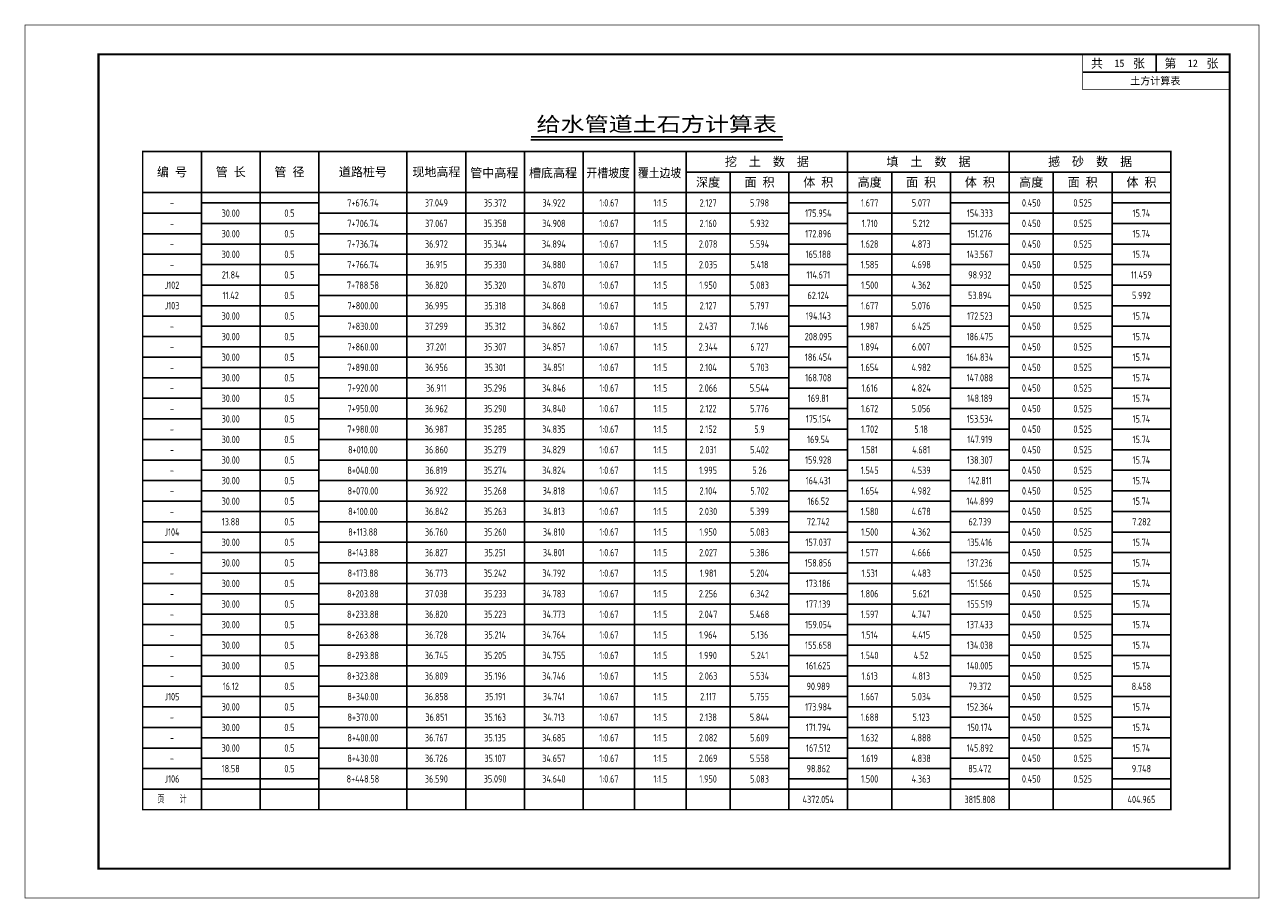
# Model space of a CAD drawing. Extents: x 336 to 6917, y 1189 to 1487.
# Tile 12 of 15: x 5176 to 5597, y 1189 to 1487. Entities that reach past the tile are written whole.
import ezdxf
from ezdxf.enums import TextEntityAlignment as Align

# ---------------------------------------------------------------- set-up
doc = ezdxf.new("R2010")
doc.units = 0
doc.layers.get('0').update_dxf_attribs({"linetype": 'CONTINUOUS'})
for name, color, linetype in [('土方_图框', 7, 'CONTINUOUS'), ('土方_土方表', 5, 'CONTINUOUS'), ('土方_土方表文字', 7, 'CONTINUOUS')]:
    doc.layers.add(name, color=color, linetype=linetype)
doc.styles.add('gpshz', font='tssdeng.shx', dxfattribs={"width": 0.7, "height": 2.5, "bigfont": 'hztxt.shx'})
doc.styles.add('仿宋_GB2312', font='txt', dxfattribs={"width": 0.7, "height": 3})
doc.styles.add('宋体', font='txt')

# ---------------------------------------------------------------- blocks, each defined once
blk = doc.blocks.new('tkx_jb')
at = {"color": 0, "linetype": 'ByBlock', "lineweight": -2}
for p, q in [((-50, 0), (0, 0)), ((-25, 0), (-25, -6)), ((-50, -6), (0, -6))]:
    blk.add_line(p, q, dxfattribs=at)
at = {"color": 0, "linetype": 'ByBlock', "lineweight": -2, "const_width": 0.25}
blk.add_lwpolyline([(0, 0), (0, -12), (-50, -12), (-50, 0)], dxfattribs=at)
at = {"color": 0, "linetype": 'ByBlock', "lineweight": -2, "style": '宋体'}
for s, p in [('共     张', (-47.19, -4.55)), ('第     张', (-22.19, -4.55))]:
    blk.add_text(s, height=3, dxfattribs=at).set_placement(p)
for tag, p in [('COUNT', (-37.5, -3)), ('PAGE', (-12.5, -3)), ('NAME', (-25.27, -8.99))]:
    blk.add_attdef(tag, text='', height=2.5, dxfattribs=at).set_placement(p, align=Align.MIDDLE_CENTER)
blk = doc.blocks.new('gsv_tfb')
at = {"color": 7, "linetype": 'ByBlock', "lineweight": -2}
blk.add_line((132.17, 227.99), (217.93, 227.99), dxfattribs=at)
at = {"color": 5, "linetype": 'ByBlock', "lineweight": -2}
for p, q in [((20, 224), (20, 0)), ((40, 224), (40, 0)), ((60, 224), (60, 0)), ((90, 224), (90, 0)), ((110, 224), (110, 0)), ((130, 224), (130, 0)), ((150, 224), (150, 0)), ((167.5, 224), (167.5, 0)), ((185, 224), (185, 0)), ((240, 224), (240, 0)), ((295, 224), (295, 0)), ((350, 217), (185, 217)), ((200, 217), (200, 0)), ((220, 217), (220, 0)), ((255, 217), (255, 0)), ((275, 217), (275, 0)), ((310, 217), (310, 0)), ((330, 217), (330, 0)), ((350, 210), (0, 210)), ((60, 206.5), (20, 206.5)), ((240, 206.5), (220, 206.5)), ((295, 206.5), (275, 206.5)), ((350, 206.5), (330, 206.5)), ((20, 203), (0, 203)), ((220, 203), (60, 203)), ((275, 203), (240, 203)), ((330, 203), (295, 203)), ((60, 199.5), (20, 199.5)), ((240, 199.5), (220, 199.5)), ((295, 199.5), (275, 199.5)), ((350, 199.5), (330, 199.5)), ((20, 196), (0, 196)), ((220, 196), (60, 196)), ((275, 196), (240, 196)), ((330, 196), (295, 196)), ((60, 192.5), (20, 192.5)), ((240, 192.5), (220, 192.5)), ((295, 192.5), (275, 192.5)), ((350, 192.5), (330, 192.5)), ((20, 189), (0, 189)), ((60, 185.5), (20, 185.5)), ((220, 189), (60, 189)), ((240, 185.5), (220, 185.5)), ((275, 189), (240, 189)), ((295, 185.5), (275, 185.5)), ((330, 189), (295, 189)), ((350, 185.5), (330, 185.5)), ((20, 182), (0, 182)), ((220, 182), (60, 182)), ((275, 182), (240, 182)), ((330, 182), (295, 182)), ((60, 178.5), (20, 178.5)), ((240, 178.5), (220, 178.5)), ((295, 178.5), (275, 178.5)), ((350, 178.5), (330, 178.5)), ((20, 175), (0, 175)), ((220, 175), (60, 175)), ((275, 175), (240, 175)), ((330, 175), (295, 175)), ((60, 171.5), (20, 171.5)), ((240, 171.5), (220, 171.5)), ((295, 171.5), (275, 171.5)), ((350, 171.5), (330, 171.5)), ((20, 168), (0, 168)), ((60, 164.5), (20, 164.5)), ((220, 168), (60, 168)), ((240, 164.5), (220, 164.5)), ((275, 168), (240, 168)), ((295, 164.5), (275, 164.5)), ((330, 168), (295, 168)), ((350, 164.5), (330, 164.5)), ((20, 161), (0, 161)), ((220, 161), (60, 161)), ((275, 161), (240, 161)), ((330, 161), (295, 161)), ((60, 157.5), (20, 157.5)), ((240, 157.5), (220, 157.5)), ((295, 157.5), (275, 157.5)), ((350, 157.5), (330, 157.5)), ((20, 154), (0, 154)), ((220, 154), (60, 154)), ((275, 154), (240, 154)), ((330, 154), (295, 154)), ((60, 150.5), (20, 150.5)), ((240, 150.5), (220, 150.5)), ((295, 150.5), (275, 150.5)), ((350, 150.5), (330, 150.5)), ((20, 147), (0, 147)), ((60, 143.5), (20, 143.5)), ((220, 147), (60, 147)), ((240, 143.5), (220, 143.5)), ((275, 147), (240, 147)), ((295, 143.5), (275, 143.5)), ((330, 147), (295, 147)), ((350, 143.5), (330, 143.5)), ((20, 140), (0, 140)), ((220, 140), (60, 140)), ((275, 140), (240, 140)), ((330, 140), (295, 140)), ((60, 136.5), (20, 136.5)), ((240, 136.5), (220, 136.5)), ((295, 136.5), (275, 136.5)), ((350, 136.5), (330, 136.5)), ((20, 133), (0, 133)), ((220, 133), (60, 133)), ((275, 133), (240, 133)), ((330, 133), (295, 133)), ((60, 129.5), (20, 129.5)), ((240, 129.5), (220, 129.5)), ((295, 129.5), (275, 129.5)), ((350, 129.5), (330, 129.5)), ((20, 126), (0, 126)), ((60, 122.5), (20, 122.5)), ((220, 126), (60, 126)), ((240, 122.5), (220, 122.5)), ((275, 126), (240, 126)), ((295, 122.5), (275, 122.5)), ((330, 126), (295, 126)), ((350, 122.5), (330, 122.5)), ((20, 119), (0, 119)), ((220, 119), (60, 119)), ((275, 119), (240, 119)), ((330, 119), (295, 119)), ((60, 115.5), (20, 115.5)), ((240, 115.5), (220, 115.5)), ((295, 115.5), (275, 115.5)), ((350, 115.5), (330, 115.5)), ((20, 112), (0, 112)), ((220, 112), (60, 112)), ((275, 112), (240, 112)), ((330, 112), (295, 112)), ((60, 108.5), (20, 108.5)), ((240, 108.5), (220, 108.5)), ((295, 108.5), (275, 108.5)), ((350, 108.5), (330, 108.5)), ((20, 105), (0, 105)), ((60, 101.5), (20, 101.5)), ((220, 105), (60, 105)), ((240, 101.5), (220, 101.5)), ((275, 105), (240, 105)), ((295, 101.5), (275, 101.5)), ((330, 105), (295, 105)), ((350, 101.5), (330, 101.5)), ((20, 98), (0, 98)), ((220, 98), (60, 98)), ((275, 98), (240, 98)), ((330, 98), (295, 98)), ((60, 94.5), (20, 94.5)), ((240, 94.5), (220, 94.5)), ((295, 94.5), (275, 94.5)), ((350, 94.5), (330, 94.5)), ((20, 91), (0, 91)), ((220, 91), (60, 91)), ((275, 91), (240, 91)), ((330, 91), (295, 91)), ((60, 87.5), (20, 87.5)), ((240, 87.5), (220, 87.5)), ((295, 87.5), (275, 87.5)), ((350, 87.5), (330, 87.5)), ((20, 84), (0, 84)), ((60, 80.5), (20, 80.5)), ((220, 84), (60, 84)), ((240, 80.5), (220, 80.5)), ((275, 84), (240, 84)), ((295, 80.5), (275, 80.5)), ((330, 84), (295, 84)), ((350, 80.5), (330, 80.5)), ((20, 77), (0, 77)), ((220, 77), (60, 77)), ((275, 77), (240, 77)), ((330, 77), (295, 77)), ((60, 73.5), (20, 73.5)), ((240, 73.5), (220, 73.5)), ((295, 73.5), (275, 73.5)), ((350, 73.5), (330, 73.5)), ((20, 70), (0, 70)), ((220, 70), (60, 70)), ((275, 70), (240, 70)), ((330, 70), (295, 70)), ((60, 66.5), (20, 66.5)), ((240, 66.5), (220, 66.5)), ((295, 66.5), (275, 66.5)), ((350, 66.5), (330, 66.5)), ((20, 63), (0, 63)), ((60, 59.5), (20, 59.5)), ((220, 63), (60, 63)), ((240, 59.5), (220, 59.5)), ((275, 63), (240, 63)), ((295, 59.5), (275, 59.5)), ((330, 63), (295, 63)), ((350, 59.5), (330, 59.5)), ((20, 56), (0, 56)), ((220, 56), (60, 56)), ((275, 56), (240, 56)), ((330, 56), (295, 56)), ((60, 52.5), (20, 52.5)), ((240, 52.5), (220, 52.5)), ((295, 52.5), (275, 52.5)), ((350, 52.5), (330, 52.5)), ((20, 49), (0, 49)), ((220, 49), (60, 49)), ((275, 49), (240, 49)), ((330, 49), (295, 49)), ((60, 45.5), (20, 45.5)), ((240, 45.5), (220, 45.5)), ((295, 45.5), (275, 45.5)), ((350, 45.5), (330, 45.5)), ((20, 42), (0, 42)), ((60, 38.5), (20, 38.5)), ((220, 42), (60, 42)), ((240, 38.5), (220, 38.5)), ((275, 42), (240, 42)), ((295, 38.5), (275, 38.5)), ((330, 42), (295, 42)), ((350, 38.5), (330, 38.5)), ((20, 35), (0, 35)), ((220, 35), (60, 35)), ((275, 35), (240, 35)), ((330, 35), (295, 35)), ((60, 31.5), (20, 31.5)), ((240, 31.5), (220, 31.5)), ((295, 31.5), (275, 31.5)), ((350, 31.5), (330, 31.5)), ((20, 28), (0, 28)), ((220, 28), (60, 28)), ((275, 28), (240, 28)), ((330, 28), (295, 28)), ((60, 24.5), (20, 24.5)), ((240, 24.5), (220, 24.5)), ((295, 24.5), (275, 24.5)), ((350, 24.5), (330, 24.5)), ((20, 21), (0, 21)), ((60, 17.5), (20, 17.5)), ((220, 21), (60, 21)), ((240, 17.5), (220, 17.5)), ((275, 21), (240, 21)), ((295, 17.5), (275, 17.5)), ((330, 21), (295, 21)), ((350, 17.5), (330, 17.5)), ((20, 14), (0, 14)), ((220, 14), (60, 14)), ((275, 14), (240, 14)), ((330, 14), (295, 14)), ((60, 10.5), (20, 10.5)), ((240, 10.5), (220, 10.5)), ((295, 10.5), (275, 10.5)), ((350, 10.5), (330, 10.5)), ((350, 7), (0, 7)), ((300, 7), (275, 7))]:
    blk.add_line(p, q, dxfattribs=at)
at = {"color": 7, "linetype": 'ByBlock', "lineweight": -2, "const_width": 0.5}
blk.add_lwpolyline([(132.17, 228.99), (217.93, 228.99)], dxfattribs=at)
at = {"color": 1, "linetype": 'ByBlock', "lineweight": -2, "const_width": 0.5}
blk.add_lwpolyline([(0, 0), (350, 0), (350, 224), (0, 224)], close=True, dxfattribs=at)
at = {"color": 7, "linetype": 'ByBlock', "lineweight": -2, "style": '仿宋_GB2312', "width": 1.2}
blk.add_text('给水管道土石方计算表', height=5, dxfattribs=at).set_placement((175, 233.38), align=Align.MIDDLE)
at = {"color": 7, "linetype": 'ByBlock', "lineweight": -2, "style": '仿宋_GB2312'}
for s, p in [('编 号', (10, 217)), ('管 长', (30, 217)), ('管 径', (50, 217)), ('道路桩号', (75, 217)), ('现地高程', (100, 217)), ('管中高程', (119.72, 216.7)), ('槽底高程', (139.72, 216.7)), ('挖  土  数  据', (212.5, 220.5)), ('填  土  数  据', (267.5, 220.5)), ('撼  砂  数  据', (322.5, 220.5)), ('深度', (192.5, 213.5)), ('面 积', (210, 213.5)), ('体 积', (230, 213.5)), ('高度', (247.5, 213.5)), ('面 积', (265, 213.5)), ('体 积', (285, 213.5)), ('高度', (302.5, 213.5)), ('面 积', (320, 213.5)), ('体 积', (340, 213.5))]:
    blk.add_text(s, height=3, dxfattribs=at).set_placement(p, align=Align.MIDDLE_CENTER)
at = {"color": 7, "linetype": 'ByBlock', "lineweight": -2, "style": '仿宋_GB2312', "width": 0.9}
for s, p in [('开槽坡度', (158.47, 216.7)), ('覆土边坡', (175.97, 216.7))]:
    blk.add_text(s, height=3, dxfattribs=at).set_placement(p, align=Align.MIDDLE_CENTER)

msp = doc.modelspace()

# ---------------------------------------------------------------- linework, layer by layer
at = {"layer": '土方_图框'}
for points, const_width in [([(5176.51, 1189.59), (5596.51, 1189.59), (5596.51, 1486.59), (5176.51, 1486.59), (5176.51, 1189.59)], 0.25), ([(5201.51, 1199.59), (5586.51, 1199.59), (5586.51, 1476.59), (5201.51, 1476.59), (5201.51, 1199.59)], 0.7)]:
    msp.add_lwpolyline(points, dxfattribs=dict(at, const_width=const_width))

# ---------------------------------------------------------------- block references
msp.add_blockref('tkx_jb', (5586.51, 1476.59), dxfattribs=at).add_auto_attribs({'NAME': '土方计算表', 'COUNT': '15', 'PAGE': '12'})
at = {"layer": '土方_土方表'}
msp.add_blockref('gsv_tfb', (5216.51, 1219.59), dxfattribs=at)

# ---------------------------------------------------------------- texts
at = {"layer": '土方_土方表文字', "style": 'gpshz', "width": 0.7}
for s, p in [('-', (5226.51, 1426.09)), ('7+676.74', (5291.51, 1426.09)), ('37.049', (5316.51, 1426.09)), ('35.372', (5336.51, 1426.09)), ('34.922', (5356.51, 1426.09)), ('1:0.67', (5375.26, 1426.09)), ('1:1.5', (5392.76, 1426.09)), ('2.127', (5409.01, 1426.09)), ('5.798', (5426.51, 1426.09)), ('1.677', (5464.01, 1426.09)), ('5.077', (5481.51, 1426.09)), ('0.450', (5519.01, 1426.09)), ('0.525', (5536.51, 1426.09)), ('30.00', (5246.51, 1422.59)), ('0.5', (5266.51, 1422.59)), ('175.954', (5446.51, 1422.59)), ('154.333', (5501.51, 1422.59)), ('15.74', (5556.51, 1422.59)), ('-', (5226.51, 1419.09)), ('30.00', (5246.51, 1415.59)), ('0.5', (5266.51, 1415.59)), ('7+706.74', (5291.51, 1419.09)), ('37.067', (5316.51, 1419.09)), ('35.358', (5336.51, 1419.09)), ('34.908', (5356.51, 1419.09)), ('1:0.67', (5375.26, 1419.09)), ('1:1.5', (5392.76, 1419.09)), ('2.160', (5409.01, 1419.09)), ('5.932', (5426.51, 1419.09)), ('172.896', (5446.51, 1415.59)), ('1.710', (5464.01, 1419.09)), ('5.212', (5481.51, 1419.09)), ('151.276', (5501.51, 1415.59)), ('0.450', (5519.01, 1419.09)), ('0.525', (5536.51, 1419.09)), ('15.74', (5556.51, 1415.59)), ('7+736.74', (5291.51, 1412.09)), ('36.972', (5316.51, 1412.09)), ('35.344', (5336.51, 1412.09)), ('34.894', (5356.51, 1412.09)), ('1:0.67', (5375.26, 1412.09)), ('1:1.5', (5392.76, 1412.09)), ('2.078', (5409.01, 1412.09)), ('5.594', (5426.51, 1412.09)), ('1.628', (5464.01, 1412.09)), ('4.873', (5481.51, 1412.09)), ('0.450', (5519.01, 1412.09)), ('0.525', (5536.51, 1412.09)), ('-', (5226.51, 1412.09)), ('30.00', (5246.51, 1408.59)), ('0.5', (5266.51, 1408.59)), ('165.188', (5446.51, 1408.59)), ('143.567', (5501.51, 1408.59)), ('15.74', (5556.51, 1408.59)), ('-', (5226.51, 1405.09)), ('7+766.74', (5291.51, 1405.09)), ('36.915', (5316.51, 1405.09)), ('35.330', (5336.51, 1405.09)), ('34.880', (5356.51, 1405.09)), ('1:0.67', (5375.26, 1405.09)), ('1:1.5', (5392.76, 1405.09)), ('2.035', (5409.01, 1405.09)), ('5.418', (5426.51, 1405.09)), ('1.585', (5464.01, 1405.09)), ('4.698', (5481.51, 1405.09)), ('0.450', (5519.01, 1405.09)), ('0.525', (5536.51, 1405.09)), ('21.84', (5246.51, 1401.59)), ('0.5', (5266.51, 1401.59)), ('114.671', (5446.51, 1401.59)), ('98.932', (5501.51, 1401.59)), ('11.459', (5556.51, 1401.59)), ('J102', (5226.51, 1398.09)), ('11.42', (5246.51, 1394.59)), ('0.5', (5266.51, 1394.59)), ('7+788.58', (5291.51, 1398.09)), ('36.820', (5316.51, 1398.09)), ('35.320', (5336.51, 1398.09)), ('34.870', (5356.51, 1398.09)), ('1:0.67', (5375.26, 1398.09)), ('1:1.5', (5392.76, 1398.09)), ('1.950', (5409.01, 1398.09)), ('5.083', (5426.51, 1398.09)), ('62.124', (5446.51, 1394.59)), ('1.500', (5464.01, 1398.09)), ('4.362', (5481.51, 1398.09)), ('53.894', (5501.51, 1394.59)), ('0.450', (5519.01, 1398.09)), ('0.525', (5536.51, 1398.09)), ('5.992', (5556.51, 1394.59)), ('J103', (5226.51, 1391.09)), ('7+800.00', (5291.51, 1391.09)), ('36.995', (5316.51, 1391.09)), ('35.318', (5336.51, 1391.09)), ('34.868', (5356.51, 1391.09)), ('1:0.67', (5375.26, 1391.09)), ('1:1.5', (5392.76, 1391.09)), ('2.127', (5409.01, 1391.09)), ('5.797', (5426.51, 1391.09)), ('1.677', (5464.01, 1391.09)), ('5.076', (5481.51, 1391.09)), ('0.450', (5519.01, 1391.09)), ('0.525', (5536.51, 1391.09)), ('30.00', (5246.51, 1387.59)), ('0.5', (5266.51, 1387.59)), ('194.143', (5446.51, 1387.59)), ('172.523', (5501.51, 1387.59)), ('15.74', (5556.51, 1387.59)), ('-', (5226.51, 1384.09)), ('7+830.00', (5291.51, 1384.09)), ('37.299', (5316.51, 1384.09)), ('35.312', (5336.51, 1384.09)), ('34.862', (5356.51, 1384.09)), ('1:0.67', (5375.26, 1384.09)), ('1:1.5', (5392.76, 1384.09)), ('2.437', (5409.01, 1384.09)), ('7.146', (5426.51, 1384.09)), ('1.987', (5464.01, 1384.09)), ('6.425', (5481.51, 1384.09)), ('0.450', (5519.01, 1384.09)), ('0.525', (5536.51, 1384.09)), ('30.00', (5246.51, 1380.59)), ('0.5', (5266.51, 1380.59)), ('208.095', (5446.51, 1380.59)), ('186.475', (5501.51, 1380.59)), ('15.74', (5556.51, 1380.59)), ('-', (5226.51, 1377.09)), ('30.00', (5246.51, 1373.59)), ('0.5', (5266.51, 1373.59)), ('7+860.00', (5291.51, 1377.09)), ('37.201', (5316.51, 1377.09)), ('35.307', (5336.51, 1377.09)), ('34.857', (5356.51, 1377.09)), ('1:0.67', (5375.26, 1377.09)), ('1:1.5', (5392.76, 1377.09)), ('2.344', (5409.01, 1377.09)), ('6.727', (5426.51, 1377.09)), ('186.454', (5446.51, 1373.59)), ('1.894', (5464.01, 1377.09)), ('6.007', (5481.51, 1377.09)), ('164.834', (5501.51, 1373.59)), ('0.450', (5519.01, 1377.09)), ('0.525', (5536.51, 1377.09)), ('15.74', (5556.51, 1373.59)), ('7+890.00', (5291.51, 1370.09)), ('36.956', (5316.51, 1370.09)), ('35.301', (5336.51, 1370.09)), ('34.851', (5356.51, 1370.09)), ('1:0.67', (5375.26, 1370.09)), ('1:1.5', (5392.76, 1370.09)), ('2.104', (5409.01, 1370.09)), ('5.703', (5426.51, 1370.09)), ('1.654', (5464.01, 1370.09)), ('4.982', (5481.51, 1370.09)), ('0.450', (5519.01, 1370.09)), ('0.525', (5536.51, 1370.09)), ('-', (5226.51, 1370.09)), ('30.00', (5246.51, 1366.59)), ('0.5', (5266.51, 1366.59)), ('168.708', (5446.51, 1366.59)), ('147.088', (5501.51, 1366.59)), ('15.74', (5556.51, 1366.59)), ('-', (5226.51, 1363.09)), ('7+920.00', (5291.51, 1363.09)), ('36.911', (5316.51, 1363.09)), ('35.296', (5336.51, 1363.09)), ('34.846', (5356.51, 1363.09)), ('1:0.67', (5375.26, 1363.09)), ('1:1.5', (5392.76, 1363.09)), ('2.066', (5409.01, 1363.09)), ('5.544', (5426.51, 1363.09)), ('1.616', (5464.01, 1363.09)), ('4.824', (5481.51, 1363.09)), ('0.450', (5519.01, 1363.09)), ('0.525', (5536.51, 1363.09)), ('30.00', (5246.51, 1359.59)), ('0.5', (5266.51, 1359.59)), ('169.81', (5446.51, 1359.59)), ('148.189', (5501.51, 1359.59)), ('15.74', (5556.51, 1359.59)), ('-', (5226.51, 1356.09)), ('30.00', (5246.51, 1352.59)), ('0.5', (5266.51, 1352.59)), ('7+950.00', (5291.51, 1356.09)), ('36.962', (5316.51, 1356.09)), ('35.290', (5336.51, 1356.09)), ('34.840', (5356.51, 1356.09)), ('1:0.67', (5375.26, 1356.09)), ('1:1.5', (5392.76, 1356.09)), ('2.122', (5409.01, 1356.09)), ('5.776', (5426.51, 1356.09)), ('175.154', (5446.51, 1352.59)), ('1.672', (5464.01, 1356.09)), ('5.056', (5481.51, 1356.09)), ('153.534', (5501.51, 1352.59)), ('0.450', (5519.01, 1356.09)), ('0.525', (5536.51, 1356.09)), ('15.74', (5556.51, 1352.59)), ('7+980.00', (5291.51, 1349.09)), ('36.987', (5316.51, 1349.09)), ('35.285', (5336.51, 1349.09)), ('34.835', (5356.51, 1349.09)), ('1:0.67', (5375.26, 1349.09)), ('1:1.5', (5392.76, 1349.09)), ('2.152', (5409.01, 1349.09)), ('5.9', (5426.51, 1349.09)), ('1.702', (5464.01, 1349.09)), ('5.18', (5481.51, 1349.09)), ('0.450', (5519.01, 1349.09)), ('0.525', (5536.51, 1349.09)), ('-', (5226.51, 1349.09)), ('30.00', (5246.51, 1345.59)), ('0.5', (5266.51, 1345.59)), ('169.54', (5446.51, 1345.59)), ('147.919', (5501.51, 1345.59)), ('15.74', (5556.51, 1345.59)), ('-', (5226.51, 1342.09)), ('8+010.00', (5291.51, 1342.09)), ('36.860', (5316.51, 1342.09)), ('35.279', (5336.51, 1342.09)), ('34.829', (5356.51, 1342.09)), ('1:0.67', (5375.26, 1342.09)), ('1:1.5', (5392.76, 1342.09)), ('2.031', (5409.01, 1342.09)), ('5.402', (5426.51, 1342.09)), ('1.581', (5464.01, 1342.09)), ('4.681', (5481.51, 1342.09)), ('0.450', (5519.01, 1342.09)), ('0.525', (5536.51, 1342.09)), ('30.00', (5246.51, 1338.59)), ('0.5', (5266.51, 1338.59)), ('159.928', (5446.51, 1338.59)), ('138.307', (5501.51, 1338.59)), ('15.74', (5556.51, 1338.59)), ('-', (5226.51, 1335.09)), ('30.00', (5246.51, 1331.59)), ('0.5', (5266.51, 1331.59)), ('8+040.00', (5291.51, 1335.09)), ('36.819', (5316.51, 1335.09)), ('35.274', (5336.51, 1335.09)), ('34.824', (5356.51, 1335.09)), ('1:0.67', (5375.26, 1335.09)), ('1:1.5', (5392.76, 1335.09)), ('1.995', (5409.01, 1335.09)), ('5.26', (5426.51, 1335.09)), ('164.431', (5446.51, 1331.59)), ('1.545', (5464.01, 1335.09)), ('4.539', (5481.51, 1335.09)), ('142.811', (5501.51, 1331.59)), ('0.450', (5519.01, 1335.09)), ('0.525', (5536.51, 1335.09)), ('15.74', (5556.51, 1331.59)), ('8+070.00', (5291.51, 1328.09)), ('36.922', (5316.51, 1328.09)), ('35.268', (5336.51, 1328.09)), ('34.818', (5356.51, 1328.09)), ('1:0.67', (5375.26, 1328.09)), ('1:1.5', (5392.76, 1328.09)), ('2.104', (5409.01, 1328.09)), ('5.702', (5426.51, 1328.09)), ('1.654', (5464.01, 1328.09)), ('4.982', (5481.51, 1328.09)), ('0.450', (5519.01, 1328.09)), ('0.525', (5536.51, 1328.09)), ('-', (5226.51, 1328.09)), ('30.00', (5246.51, 1324.59)), ('0.5', (5266.51, 1324.59)), ('166.52', (5446.51, 1324.59)), ('144.899', (5501.51, 1324.59)), ('15.74', (5556.51, 1324.59)), ('-', (5226.51, 1321.09)), ('8+100.00', (5291.51, 1321.09)), ('36.842', (5316.51, 1321.09)), ('35.263', (5336.51, 1321.09)), ('34.813', (5356.51, 1321.09)), ('1:0.67', (5375.26, 1321.09)), ('1:1.5', (5392.76, 1321.09)), ('2.030', (5409.01, 1321.09)), ('5.399', (5426.51, 1321.09)), ('1.580', (5464.01, 1321.09)), ('4.678', (5481.51, 1321.09)), ('0.450', (5519.01, 1321.09)), ('0.525', (5536.51, 1321.09)), ('J104', (5226.51, 1314.09)), ('13.88', (5246.51, 1317.59)), ('0.5', (5266.51, 1317.59)), ('8+113.88', (5291.51, 1314.09)), ('36.760', (5316.51, 1314.09)), ('35.260', (5336.51, 1314.09)), ('34.810', (5356.51, 1314.09)), ('1:0.67', (5375.26, 1314.09)), ('1.950', (5409.01, 1314.09)), ('5.083', (5426.51, 1314.09)), ('72.742', (5446.51, 1317.59)), ('1.500', (5464.01, 1314.09)), ('4.362', (5481.51, 1314.09)), ('62.739', (5501.51, 1317.59)), ('0.450', (5519.01, 1314.09)), ('0.525', (5536.51, 1314.09)), ('7.282', (5556.51, 1317.59)), ('30.00', (5246.51, 1310.59)), ('0.5', (5266.51, 1310.59)), ('1:1.5', (5392.76, 1314.09)), ('157.037', (5446.51, 1310.59)), ('135.416', (5501.51, 1310.59)), ('15.74', (5556.51, 1310.59)), ('8+143.88', (5291.51, 1307.09)), ('36.827', (5316.51, 1307.09)), ('35.251', (5336.51, 1307.09)), ('34.801', (5356.51, 1307.09)), ('1:0.67', (5375.26, 1307.09)), ('1:1.5', (5392.76, 1307.09)), ('2.027', (5409.01, 1307.09)), ('5.386', (5426.51, 1307.09)), ('1.577', (5464.01, 1307.09)), ('4.666', (5481.51, 1307.09)), ('0.450', (5519.01, 1307.09)), ('0.525', (5536.51, 1307.09)), ('-', (5226.51, 1307.09)), ('30.00', (5246.51, 1303.59)), ('0.5', (5266.51, 1303.59)), ('158.856', (5446.51, 1303.59)), ('137.236', (5501.51, 1303.59)), ('15.74', (5556.51, 1303.59)), ('-', (5226.51, 1300.09)), ('8+173.88', (5291.51, 1300.09)), ('36.773', (5316.51, 1300.09)), ('35.242', (5336.51, 1300.09)), ('34.792', (5356.51, 1300.09)), ('1:0.67', (5375.26, 1300.09)), ('1:1.5', (5392.76, 1300.09)), ('1.981', (5409.01, 1300.09)), ('5.204', (5426.51, 1300.09)), ('1.531', (5464.01, 1300.09)), ('4.483', (5481.51, 1300.09)), ('0.450', (5519.01, 1300.09)), ('0.525', (5536.51, 1300.09)), ('30.00', (5246.51, 1296.59)), ('0.5', (5266.51, 1296.59)), ('8+203.88', (5291.51, 1293.09)), ('37.038', (5316.51, 1293.09)), ('35.233', (5336.51, 1293.09)), ('34.783', (5356.51, 1293.09)), ('1:0.67', (5375.26, 1293.09)), ('2.256', (5409.01, 1293.09)), ('6.342', (5426.51, 1293.09)), ('173.186', (5446.51, 1296.59)), ('1.806', (5464.01, 1293.09)), ('5.621', (5481.51, 1293.09)), ('151.566', (5501.51, 1296.59)), ('0.450', (5519.01, 1293.09)), ('0.525', (5536.51, 1293.09)), ('15.74', (5556.51, 1296.59)), ('-', (5226.51, 1293.09)), ('30.00', (5246.51, 1289.59)), ('0.5', (5266.51, 1289.59)), ('1:1.5', (5392.76, 1293.09)), ('177.139', (5446.51, 1289.59)), ('155.519', (5501.51, 1289.59)), ('15.74', (5556.51, 1289.59)), ('8+233.88', (5291.51, 1286.09)), ('36.820', (5316.51, 1286.09)), ('35.223', (5336.51, 1286.09)), ('34.773', (5356.51, 1286.09)), ('1:0.67', (5375.26, 1286.09)), ('1:1.5', (5392.76, 1286.09)), ('2.047', (5409.01, 1286.09)), ('5.468', (5426.51, 1286.09)), ('1.597', (5464.01, 1286.09)), ('4.747', (5481.51, 1286.09)), ('0.450', (5519.01, 1286.09)), ('0.525', (5536.51, 1286.09)), ('-', (5226.51, 1286.09)), ('30.00', (5246.51, 1282.59)), ('0.5', (5266.51, 1282.59)), ('159.054', (5446.51, 1282.59)), ('137.433', (5501.51, 1282.59)), ('15.74', (5556.51, 1282.59)), ('-', (5226.51, 1279.09)), ('8+263.88', (5291.51, 1279.09)), ('36.728', (5316.51, 1279.09)), ('35.214', (5336.51, 1279.09)), ('34.764', (5356.51, 1279.09)), ('1:0.67', (5375.26, 1279.09)), ('1:1.5', (5392.76, 1279.09)), ('1.964', (5409.01, 1279.09)), ('5.136', (5426.51, 1279.09)), ('1.514', (5464.01, 1279.09)), ('4.415', (5481.51, 1279.09)), ('0.450', (5519.01, 1279.09)), ('0.525', (5536.51, 1279.09)), ('30.00', (5246.51, 1275.59)), ('0.5', (5266.51, 1275.59)), ('8+293.88', (5291.51, 1272.09)), ('36.745', (5316.51, 1272.09)), ('35.205', (5336.51, 1272.09)), ('34.755', (5356.51, 1272.09)), ('1:0.67', (5375.26, 1272.09)), ('1.990', (5409.01, 1272.09)), ('5.241', (5426.51, 1272.09)), ('155.658', (5446.51, 1275.59)), ('1.540', (5464.01, 1272.09)), ('4.52', (5481.51, 1272.09)), ('134.038', (5501.51, 1275.59)), ('0.450', (5519.01, 1272.09)), ('0.525', (5536.51, 1272.09)), ('15.74', (5556.51, 1275.59)), ('-', (5226.51, 1272.09)), ('30.00', (5246.51, 1268.59)), ('0.5', (5266.51, 1268.59)), ('1:1.5', (5392.76, 1272.09)), ('161.625', (5446.51, 1268.59)), ('140.005', (5501.51, 1268.59)), ('15.74', (5556.51, 1268.59)), ('8+323.88', (5291.51, 1265.09)), ('36.809', (5316.51, 1265.09)), ('35.196', (5336.51, 1265.09)), ('34.746', (5356.51, 1265.09)), ('1:0.67', (5375.26, 1265.09)), ('1:1.5', (5392.76, 1265.09)), ('2.063', (5409.01, 1265.09)), ('5.534', (5426.51, 1265.09)), ('1.613', (5464.01, 1265.09)), ('4.813', (5481.51, 1265.09)), ('0.450', (5519.01, 1265.09)), ('0.525', (5536.51, 1265.09)), ('-', (5226.51, 1265.09)), ('16.12', (5246.51, 1261.59)), ('0.5', (5266.51, 1261.59)), ('90.989', (5446.51, 1261.59)), ('79.372', (5501.51, 1261.59)), ('8.458', (5556.51, 1261.59)), ('J105', (5226.51, 1258.09)), ('8+340.00', (5291.51, 1258.09)), ('36.858', (5316.51, 1258.09)), ('35.191', (5336.51, 1258.09)), ('34.741', (5356.51, 1258.09)), ('1:0.67', (5375.26, 1258.09)), ('1:1.5', (5392.76, 1258.09)), ('2.117', (5409.01, 1258.09)), ('5.755', (5426.51, 1258.09)), ('1.667', (5464.01, 1258.09)), ('5.034', (5481.51, 1258.09)), ('0.450', (5519.01, 1258.09)), ('0.525', (5536.51, 1258.09)), ('30.00', (5246.51, 1254.59)), ('0.5', (5266.51, 1254.59)), ('8+370.00', (5291.51, 1251.09)), ('36.851', (5316.51, 1251.09)), ('35.163', (5336.51, 1251.09)), ('34.713', (5356.51, 1251.09)), ('1:0.67', (5375.26, 1251.09)), ('2.138', (5409.01, 1251.09)), ('5.844', (5426.51, 1251.09)), ('173.984', (5446.51, 1254.59)), ('1.688', (5464.01, 1251.09)), ('5.123', (5481.51, 1251.09)), ('152.364', (5501.51, 1254.59)), ('0.450', (5519.01, 1251.09)), ('0.525', (5536.51, 1251.09)), ('15.74', (5556.51, 1254.59)), ('-', (5226.51, 1251.09)), ('30.00', (5246.51, 1247.59)), ('0.5', (5266.51, 1247.59)), ('1:1.5', (5392.76, 1251.09)), ('171.794', (5446.51, 1247.59)), ('150.174', (5501.51, 1247.59)), ('15.74', (5556.51, 1247.59)), ('8+400.00', (5291.51, 1244.09)), ('36.767', (5316.51, 1244.09)), ('35.135', (5336.51, 1244.09)), ('34.685', (5356.51, 1244.09)), ('1:0.67', (5375.26, 1244.09)), ('1:1.5', (5392.76, 1244.09)), ('2.082', (5409.01, 1244.09)), ('5.609', (5426.51, 1244.09)), ('1.632', (5464.01, 1244.09)), ('4.888', (5481.51, 1244.09)), ('0.450', (5519.01, 1244.09)), ('0.525', (5536.51, 1244.09)), ('-', (5226.51, 1244.09)), ('30.00', (5246.51, 1240.59)), ('0.5', (5266.51, 1240.59)), ('167.512', (5446.51, 1240.59)), ('145.892', (5501.51, 1240.59)), ('15.74', (5556.51, 1240.59)), ('-', (5226.51, 1237.09)), ('8+430.00', (5291.51, 1237.09)), ('36.726', (5316.51, 1237.09)), ('35.107', (5336.51, 1237.09)), ('34.657', (5356.51, 1237.09)), ('1:0.67', (5375.26, 1237.09)), ('1:1.5', (5392.76, 1237.09)), ('2.069', (5409.01, 1237.09)), ('5.558', (5426.51, 1237.09)), ('1.619', (5464.01, 1237.09)), ('4.838', (5481.51, 1237.09)), ('0.450', (5519.01, 1237.09)), ('0.525', (5536.51, 1237.09)), ('J106', (5226.51, 1230.09)), ('18.58', (5246.51, 1233.59)), ('0.5', (5266.51, 1233.59)), ('8+448.58', (5291.51, 1230.09)), ('36.590', (5316.51, 1230.09)), ('35.090', (5336.51, 1230.09)), ('34.640', (5356.51, 1230.09)), ('1:0.67', (5375.26, 1230.09)), ('1:1.5', (5392.76, 1230.09)), ('1.950', (5409.01, 1230.09)), ('5.083', (5426.51, 1230.09)), ('98.862', (5446.51, 1233.59)), ('1.500', (5464.01, 1230.09)), ('4.363', (5481.51, 1230.09)), ('85.472', (5501.51, 1233.59)), ('0.450', (5519.01, 1230.09)), ('0.525', (5536.51, 1230.09)), ('9.748', (5556.51, 1233.59)), ('页    计', (5226.51, 1223.09)), ('4372.054', (5446.51, 1223.09)), ('3815.808', (5501.51, 1223.09)), ('404.965', (5556.51, 1223.09))]:
    msp.add_text(s, height=2.5, dxfattribs=at).set_placement(p, align=Align.MIDDLE_CENTER)

doc.saveas('drawing.dxf')
